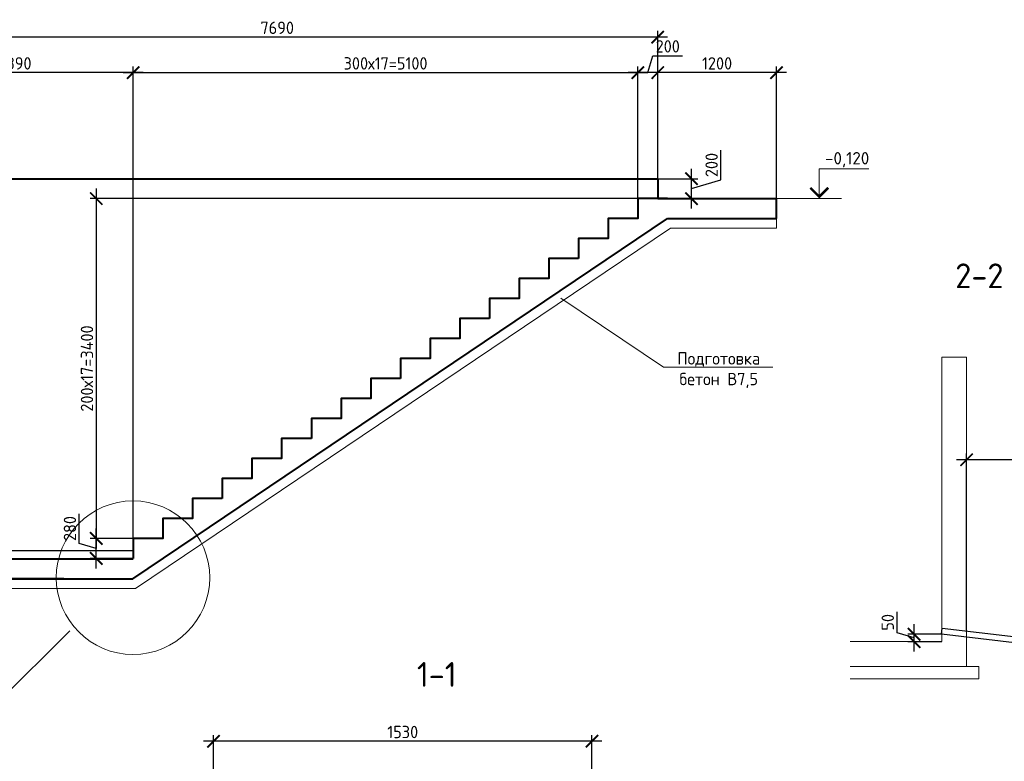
# Model space of a CAD drawing. Header units: millimetres. Extents: x 130535 to 3472113, y -52734 to 121434.
# Tile 64 of 100: x 612487 to 632387, y 8071 to 23055. Entities that reach past the tile are written whole.
import ezdxf
from ezdxf import colors
from ezdxf.entities.mleader import LeaderData, LeaderLine
from ezdxf.enums import TextEntityAlignment as Align
from ezdxf.math import Vec2, Vec3

# ---------------------------------------------------------------- set-up
doc = ezdxf.new("R2010")
doc.units = ezdxf.units.MM
doc.layers.get('DEFPOINTS').update_dxf_attribs({"color": 1, "lineweight": 0})
doc.layers.add('ИЗМ', color=3, linetype='Continuous')
for name, color, linetype, lineweight in [('РАЗМЕРЫ', 1, 'Continuous', 9), ('Разрез жилая часть$0$Отметки', 1, 'Continuous', 20), ('Символы 0.20', 1, 'Continuous', 20), ('стены монолит', 126, 'Continuous', 40), ('Текст 5.00', 82, 'Continuous', 50), ('Тонкая 0.20', 30, 'Continuous', 20)]:
    doc.layers.add(name, color=color, linetype=linetype, lineweight=lineweight)
doc.styles.add('GOST-2.304_Type-B', font='GOST_Common.ttf')
doc.styles.add('ГОСТ', font='isocpeur.TTF')
doc.dimstyles.new('СПДС', dxfattribs={"dimscale": 100, "dimtxt": 2.5, "dimasz": 2.5, "dimexe": 1.25, "dimexo": 0, "dimtad": 1, "dimdec": 0, "dimtxsty": 'GOST-2.304_Type-B', "dimblk": 'ARCHTICK', "dimcen": 2.5, "dimdle": 2, "dimadec": 0, "dimazin": 2, "dimtfac": 0.75, "dimtdec": 0, "dimtmove": 1, "dimatfit": 3, "dimfxl": 1, "dimtolj": 1, "dimarcsym": 1})

# ---------------------------------------------------------------- blocks, each defined once
blk = doc.blocks.new('_None')
blk = doc.blocks.new('_ArchTick')
at = {"color": 0, "linetype": 'ByBlock', "const_width": 0.15}
blk.add_lwpolyline([(-0.5, -0.5), (0.5, 0.5)], dxfattribs=at)
blk = doc.blocks.new('*D315')
at = {"layer": 'DEFPOINTS', "color": 0, "linetype": 'Continuous', "lineweight": 0, "transparency": 16777216}
for p in [(624982, 21985), (624982, 19441), (614782, 12573)]:
    blk.add_point(p, dxfattribs=at)
at = {"layer": 'РАЗМЕРЫ', "color": 0, "linetype": 'Continuous', "lineweight": -2, "transparency": 16777216}
for p, q in [((614782, 12573), (614782, 22110)), ((624982, 19441), (624982, 22110)), ((614582, 21985), (625182, 21985))]:
    blk.add_line(p, q, dxfattribs=at)
at = {"layer": 'РАЗМЕРЫ', "color": 0, "linetype": 'Continuous', "lineweight": -2, "transparency": 16777216, "xscale": 250, "yscale": 250, "zscale": 250, "rotation": 180}
blk.add_blockref('_ArchTick', (614782, 21985), dxfattribs=at)
at = {"layer": 'РАЗМЕРЫ', "color": 0, "linetype": 'Continuous', "lineweight": -2, "transparency": 16777216, "xscale": 250, "yscale": 250, "zscale": 250}
blk.add_blockref('_ArchTick', (624982, 21985), dxfattribs=at)
at = {"layer": 'РАЗМЕРЫ', "color": 0, "linetype": 'Continuous', "lineweight": 0, "transparency": 16777216, "insert": (619882, 22172), "char_height": 250, "width": 550.09, "attachment_point": 5, "style": 'GOST-2.304_Type-B'}
blk.add_mtext('\\A1;300х17=5100', dxfattribs=at)
blk = doc.blocks.new('*D316')
at = {"layer": 'DEFPOINTS', "color": 0, "linetype": 'Continuous', "lineweight": 0, "transparency": 16777216}
for p in [(625382, 21985), (625382, 19841), (627782, 19441)]:
    blk.add_point(p, dxfattribs=at)
at = {"layer": 'РАЗМЕРЫ', "color": 0, "linetype": 'Continuous', "lineweight": -2, "transparency": 16777216}
for p, q in [((625382, 19841), (625382, 22110)), ((627782, 19441), (627782, 22110)), ((627982, 21985), (625182, 21985))]:
    blk.add_line(p, q, dxfattribs=at)
at = {"layer": 'РАЗМЕРЫ', "color": 0, "linetype": 'Continuous', "lineweight": -2, "transparency": 16777216, "xscale": 250, "yscale": 250, "zscale": 250, "rotation": 180}
blk.add_blockref('_ArchTick', (625382, 21985), dxfattribs=at)
at = {"layer": 'РАЗМЕРЫ', "color": 0, "linetype": 'Continuous', "lineweight": -2, "transparency": 16777216, "xscale": 250, "yscale": 250, "zscale": 250}
blk.add_blockref('_ArchTick', (627782, 21985), dxfattribs=at)
at = {"layer": 'РАЗМЕРЫ', "color": 0, "linetype": 'Continuous', "lineweight": 0, "transparency": 16777216, "insert": (626582, 22172), "char_height": 250, "attachment_point": 5, "style": 'GOST-2.304_Type-B'}
blk.add_mtext('\\A1;1200', dxfattribs=at)
blk = doc.blocks.new('*D317')
at = {"layer": 'DEFPOINTS', "color": 0, "linetype": 'Continuous', "lineweight": 0, "transparency": 16777216}
for p in [(610002, 22703), (610002, 19841), (625382, 19841)]:
    blk.add_point(p, dxfattribs=at)
at = {"layer": 'РАЗМЕРЫ', "color": 0, "linetype": 'Continuous', "lineweight": -2, "transparency": 16777216}
for p, q in [((625582, 22703), (609802, 22703)), ((610002, 19841), (610002, 22828)), ((625382, 19841), (625382, 22828))]:
    blk.add_line(p, q, dxfattribs=at)
at = {"layer": 'РАЗМЕРЫ', "color": 0, "linetype": 'Continuous', "lineweight": -2, "transparency": 16777216, "xscale": 250, "yscale": 250, "zscale": 250, "rotation": 180}
blk.add_blockref('_ArchTick', (610002, 22703), dxfattribs=at)
at = {"layer": 'РАЗМЕРЫ', "color": 0, "linetype": 'Continuous', "lineweight": -2, "transparency": 16777216, "xscale": 250, "yscale": 250, "zscale": 250}
blk.add_blockref('_ArchTick', (625382, 22703), dxfattribs=at)
at = {"layer": 'РАЗМЕРЫ', "color": 0, "linetype": 'Continuous', "lineweight": 0, "transparency": 16777216, "insert": (617692, 22891), "char_height": 250, "attachment_point": 5, "style": 'GOST-2.304_Type-B'}
blk.add_mtext('\\A1;7690', dxfattribs=at)
blk = doc.blocks.new('*D318')
at = {"layer": 'DEFPOINTS', "color": 0, "linetype": 'Continuous', "lineweight": 0, "transparency": 16777216}
for p in [(610002, 21985), (610002, 19841), (614782, 12573)]:
    blk.add_point(p, dxfattribs=at)
at = {"layer": 'РАЗМЕРЫ', "color": 0, "linetype": 'Continuous', "lineweight": -2, "transparency": 16777216}
for p, q in [((610002, 19841), (610002, 22110)), ((614782, 12573), (614782, 22110)), ((614982, 21985), (609802, 21985))]:
    blk.add_line(p, q, dxfattribs=at)
at = {"layer": 'РАЗМЕРЫ', "color": 0, "linetype": 'Continuous', "lineweight": -2, "transparency": 16777216, "xscale": 250, "yscale": 250, "zscale": 250, "rotation": 180}
blk.add_blockref('_ArchTick', (610002, 21985), dxfattribs=at)
at = {"layer": 'РАЗМЕРЫ', "color": 0, "linetype": 'Continuous', "lineweight": -2, "transparency": 16777216, "xscale": 250, "yscale": 250, "zscale": 250}
blk.add_blockref('_ArchTick', (614782, 21985), dxfattribs=at)
at = {"layer": 'РАЗМЕРЫ', "color": 0, "linetype": 'Continuous', "lineweight": 0, "transparency": 16777216, "insert": (612392, 22172), "char_height": 250, "attachment_point": 5, "style": 'GOST-2.304_Type-B'}
blk.add_mtext('\\A1;2390', dxfattribs=at)
blk = doc.blocks.new('*D340')
at = {"layer": 'DEFPOINTS', "color": 0, "linetype": 'Continuous', "lineweight": 0, "transparency": 16777216}
for p in [(625382, 19841), (626065, 19841), (625382, 19441)]:
    blk.add_point(p, dxfattribs=at)
at = {"layer": 'РАЗМЕРЫ', "color": 0, "linetype": 'Continuous', "lineweight": -2, "transparency": 16777216}
for p, q in [((626659, 19819), (626659, 20419)), ((626065, 19241), (626065, 20041)), ((625382, 19841), (626190, 19841)), ((626065, 19641), (626659, 19819)), ((625382, 19441), (626190, 19441))]:
    blk.add_line(p, q, dxfattribs=at)
at = {"layer": 'РАЗМЕРЫ', "color": 0, "linetype": 'Continuous', "lineweight": -2, "transparency": 16777216, "xscale": 250, "yscale": 250, "zscale": 250}
for p, rotation in [((626065, 19841), 90), ((626065, 19441), 270)]:
    blk.add_blockref('_ArchTick', p, dxfattribs=dict(at, rotation=rotation))
at = {"layer": 'РАЗМЕРЫ', "color": 0, "linetype": 'Continuous', "lineweight": 0, "transparency": 16777216, "insert": (626472, 20119), "char_height": 250, "attachment_point": 5, "rotation": 90, "style": 'GOST-2.304_Type-B'}
blk.add_mtext('\\A1;200', dxfattribs=at)
blk = doc.blocks.new('*D324')
at = {"layer": 'DEFPOINTS', "color": 0, "linetype": 'Continuous', "lineweight": 0, "transparency": 16777216}
for p in [(624982, 21985), (624982, 19841), (625382, 19841)]:
    blk.add_point(p, dxfattribs=at)
at = {"layer": 'РАЗМЕРЫ', "color": 0, "linetype": 'Continuous', "lineweight": -2, "transparency": 16777216}
for p, q in [((625182, 21985), (625285, 22328)), ((625285, 22328), (625885, 22328)), ((624982, 19841), (624982, 22110)), ((625382, 19841), (625382, 22110)), ((625582, 21985), (624782, 21985))]:
    blk.add_line(p, q, dxfattribs=at)
at = {"layer": 'РАЗМЕРЫ', "color": 0, "linetype": 'Continuous', "lineweight": -2, "transparency": 16777216, "xscale": 250, "yscale": 250, "zscale": 250, "rotation": 180}
blk.add_blockref('_ArchTick', (624982, 21985), dxfattribs=at)
at = {"layer": 'РАЗМЕРЫ', "color": 0, "linetype": 'Continuous', "lineweight": -2, "transparency": 16777216, "xscale": 250, "yscale": 250, "zscale": 250}
blk.add_blockref('_ArchTick', (625382, 21985), dxfattribs=at)
at = {"layer": 'РАЗМЕРЫ', "color": 0, "linetype": 'Continuous', "lineweight": 0, "transparency": 16777216, "insert": (625585, 22516), "char_height": 250, "attachment_point": 5, "style": 'GOST-2.304_Type-B'}
blk.add_mtext('\\A1;200', dxfattribs=at)
blk = doc.blocks.new('*D323')
at = {"layer": 'DEFPOINTS', "color": 0, "linetype": 'Continuous', "lineweight": 0, "transparency": 16777216}
for p in [(616404, 8476), (616404, 6294), (624054, 6294)]:
    blk.add_point(p, dxfattribs=at)
at = {"layer": 'РАЗМЕРЫ', "color": 0, "linetype": 'Continuous', "lineweight": -2, "transparency": 16777216}
for p, q in [((616404, 6294), (616404, 8601)), ((624054, 6294), (624054, 8601)), ((624254, 8476), (616204, 8476))]:
    blk.add_line(p, q, dxfattribs=at)
at = {"layer": 'РАЗМЕРЫ', "color": 0, "linetype": 'Continuous', "lineweight": -2, "transparency": 16777216, "xscale": 250, "yscale": 250, "zscale": 250, "rotation": 180}
blk.add_blockref('_ArchTick', (616404, 8476), dxfattribs=at)
at = {"layer": 'РАЗМЕРЫ', "color": 0, "linetype": 'Continuous', "lineweight": -2, "transparency": 16777216, "xscale": 250, "yscale": 250, "zscale": 250}
blk.add_blockref('_ArchTick', (624054, 8476), dxfattribs=at)
at = {"layer": 'РАЗМЕРЫ', "color": 0, "linetype": 'Continuous', "lineweight": 0, "transparency": 16777216, "insert": (620229, 8663), "char_height": 250, "attachment_point": 5, "style": 'GOST-2.304_Type-B'}
blk.add_mtext('\\A1;1530', dxfattribs=at)
blk = doc.blocks.new('*D505')
at = {"layer": 'DEFPOINTS', "color": 0, "linetype": 'Continuous', "lineweight": 0, "transparency": 16777216}
for p in [(613379, 12161, -700), (610824, 11761), (613379, 11761, -1050)]:
    blk.add_point(p, dxfattribs=at)
at = {"layer": 'РАЗМЕРЫ', "color": 0, "linetype": 'Continuous', "lineweight": -2, "transparency": 16777216}
for p, q in [((610824, 12361), (610824, 11561)), ((613379, 12161), (610699, 12161)), ((610824, 11961), (610293, 11369)), ((613379, 11761), (610699, 11761)), ((610293, 11369), (610293, 10769))]:
    blk.add_line(p, q, dxfattribs=at)
at = {"layer": 'РАЗМЕРЫ', "color": 0, "linetype": 'Continuous', "lineweight": -2, "transparency": 16777216, "xscale": 250, "yscale": 250, "zscale": 250}
for p, rotation in [((610824, 12161), 90), ((610824, 11761), 270)]:
    blk.add_blockref('_ArchTick', p, dxfattribs=dict(at, rotation=rotation))
at = {"layer": 'РАЗМЕРЫ', "color": 0, "linetype": 'Continuous', "lineweight": 0, "transparency": 16777216, "insert": (610105, 11069), "char_height": 250, "attachment_point": 5, "rotation": 90, "style": 'GOST-2.304_Type-B'}
blk.add_mtext('\\A1;200', dxfattribs=at)
blk = doc.blocks.new('*D506')
at = {"layer": 'DEFPOINTS', "color": 0, "linetype": 'Continuous', "lineweight": 0, "transparency": 16777216}
for p in [(625382, 19441), (614034, 12573), (614782, 12573)]:
    blk.add_point(p, dxfattribs=at)
at = {"layer": 'РАЗМЕРЫ', "color": 0, "linetype": 'Continuous', "lineweight": -2, "transparency": 16777216}
for p, q in [((614034, 19641), (614034, 12373)), ((625382, 19441), (613909, 19441)), ((614782, 12573), (613909, 12573))]:
    blk.add_line(p, q, dxfattribs=at)
at = {"layer": 'РАЗМЕРЫ', "color": 0, "linetype": 'Continuous', "lineweight": -2, "transparency": 16777216, "xscale": 250, "yscale": 250, "zscale": 250}
for p, rotation in [((614034, 19441), 90), ((614034, 12573), 270)]:
    blk.add_blockref('_ArchTick', p, dxfattribs=dict(at, rotation=rotation))
at = {"layer": 'РАЗМЕРЫ', "color": 0, "linetype": 'Continuous', "lineweight": 0, "transparency": 16777216, "insert": (613847, 16007), "char_height": 250, "attachment_point": 5, "rotation": 90, "style": 'GOST-2.304_Type-B'}
blk.add_mtext('\\A1;200х17=3400', dxfattribs=at)
blk = doc.blocks.new('*D507')
at = {"layer": 'DEFPOINTS', "color": 0, "linetype": 'Continuous', "lineweight": 0, "transparency": 16777216}
for p in [(614034, 12573), (614782, 12573), (614782, 12169)]:
    blk.add_point(p, dxfattribs=at)
at = {"layer": 'РАЗМЕРЫ', "color": 0, "linetype": 'Continuous', "lineweight": -2, "transparency": 16777216}
for p, q in [((613691, 12474), (613691, 13074)), ((614034, 11969), (614034, 12773)), ((614782, 12573), (613909, 12573)), ((614034, 12371), (613691, 12474)), ((614782, 12169), (613909, 12169))]:
    blk.add_line(p, q, dxfattribs=at)
at = {"layer": 'РАЗМЕРЫ', "color": 0, "linetype": 'Continuous', "lineweight": -2, "transparency": 16777216, "xscale": 250, "yscale": 250, "zscale": 250}
for p, rotation in [((614034, 12573), 90), ((614034, 12169), 270)]:
    blk.add_blockref('_ArchTick', p, dxfattribs=dict(at, rotation=rotation))
at = {"layer": 'РАЗМЕРЫ', "color": 0, "linetype": 'Continuous', "lineweight": 0, "transparency": 16777216, "insert": (613503, 12774), "char_height": 250, "attachment_point": 5, "rotation": 90, "style": 'GOST-2.304_Type-B'}
blk.add_mtext('\\A1;280', dxfattribs=at)
blk = doc.blocks.new('*D508')
at = {"layer": 'DEFPOINTS', "color": 0, "linetype": 'Continuous', "lineweight": 0, "transparency": 16777216}
for p in [(608970, 12321), (610126, 12161, -3225), (614782, 12321)]:
    blk.add_point(p, dxfattribs=at)
at = {"layer": 'РАЗМЕРЫ', "color": 0, "linetype": 'Continuous', "lineweight": -2, "transparency": 16777216}
for p, q in [((608626, 12344), (608626, 12769)), ((608970, 12241), (608626, 12344)), ((608970, 11961), (608970, 12521)), ((614782, 12321), (608845, 12321)), ((610126, 12161), (608845, 12161))]:
    blk.add_line(p, q, dxfattribs=at)
at = {"layer": 'РАЗМЕРЫ', "color": 0, "linetype": 'Continuous', "lineweight": -2, "transparency": 16777216, "xscale": 250, "yscale": 250, "zscale": 250}
for p, rotation in [((608970, 12321), 90), ((608970, 12161), 270)]:
    blk.add_blockref('_ArchTick', p, dxfattribs=dict(at, rotation=rotation))
at = {"layer": 'РАЗМЕРЫ', "color": 0, "linetype": 'Continuous', "lineweight": 0, "transparency": 16777216, "insert": (608439, 12556), "char_height": 250, "attachment_point": 5, "rotation": 90, "style": 'GOST-2.304_Type-B'}
blk.add_mtext('\\A1;80', dxfattribs=at)
blk = doc.blocks.new('*D556')
at = {"layer": 'DEFPOINTS', "color": 0, "linetype": 'Continuous', "lineweight": 0, "transparency": 16777216}
for p in [(631624, 14163), (631624, 10705), (635618, 10233)]:
    blk.add_point(p, dxfattribs=at)
at = {"layer": 'РАЗМЕРЫ', "color": 0, "linetype": 'Continuous', "lineweight": -2, "transparency": 16777216}
for p, q in [((635818, 14163), (631424, 14163)), ((631624, 10705), (631624, 14288)), ((635618, 10233), (635618, 14288))]:
    blk.add_line(p, q, dxfattribs=at)
at = {"layer": 'РАЗМЕРЫ', "color": 0, "linetype": 'Continuous', "lineweight": -2, "transparency": 16777216, "xscale": 250, "yscale": 250, "zscale": 250, "rotation": 180}
blk.add_blockref('_ArchTick', (631624, 14163), dxfattribs=at)
at = {"layer": 'РАЗМЕРЫ', "color": 0, "linetype": 'Continuous', "lineweight": -2, "transparency": 16777216, "xscale": 250, "yscale": 250, "zscale": 250}
blk.add_blockref('_ArchTick', (635618, 14163), dxfattribs=at)
at = {"layer": 'РАЗМЕРЫ', "color": 0, "linetype": 'Continuous', "lineweight": 0, "transparency": 16777216, "insert": (633621, 14350), "char_height": 250, "attachment_point": 5, "style": 'GOST-2.304_Type-B'}
blk.add_mtext('\\A1;1650', dxfattribs=at)
blk = doc.blocks.new('*D557')
at = {"layer": 'DEFPOINTS', "color": 0, "linetype": 'Continuous', "lineweight": 0, "transparency": 16777216}
for p in [(630564, 10639), (631118, 10639), (631124, 10488)]:
    blk.add_point(p, dxfattribs=at)
at = {"layer": 'РАЗМЕРЫ', "color": 0, "linetype": 'Continuous', "lineweight": -2, "transparency": 16777216}
for p, q in [((630220, 10667), (630220, 11092)), ((630564, 10288), (630564, 10839)), ((630564, 10564), (630220, 10667)), ((631118, 10639), (630439, 10639)), ((631124, 10488), (630439, 10488))]:
    blk.add_line(p, q, dxfattribs=at)
at = {"layer": 'РАЗМЕРЫ', "color": 0, "linetype": 'Continuous', "lineweight": -2, "transparency": 16777216, "xscale": 250, "yscale": 250, "zscale": 250}
for p, rotation in [((630564, 10639), 90), ((630564, 10488), 270)]:
    blk.add_blockref('_ArchTick', p, dxfattribs=dict(at, rotation=rotation))
at = {"layer": 'РАЗМЕРЫ', "color": 0, "linetype": 'Continuous', "lineweight": 0, "transparency": 16777216, "insert": (630032, 10879), "char_height": 250, "attachment_point": 5, "rotation": 90, "style": 'GOST-2.304_Type-B'}
blk.add_mtext('\\A1;50', dxfattribs=at)

msp = doc.modelspace()

# ---------------------------------------------------------------- linework, layer by layer
at = {"layer": 'ИЗМ', "linetype": 'Continuous', "lineweight": 30}
msp.add_lwpolyline([(631130.8, 10763), (635617.6, 10232.7), (635604.4, 10108.4), (631117.6, 10638.7), (631130.8, 10763)], dxfattribs=at)
at = {"layer": 'РАЗМЕРЫ', "linetype": 'Continuous', "lineweight": 0}
for p, q in [((628851.5, 19440.8), (627781.9, 19440.8)), ((628796.7, 19440.8), (629097.6, 19440.8))]:
    msp.add_line(p, q, dxfattribs=at)
at = {"layer": 'РАЗМЕРЫ', "color": 0, "linetype": 'Continuous', "lineweight": 18}
msp.add_line((627781.9, 18840.8), (627781.9, 19040.8), dxfattribs=at)
at = {"layer": 'РАЗМЕРЫ', "linetype": 'Continuous', "lineweight": 0}
msp.add_circle((614777.4, 11780.8, -700), 1551.3, dxfattribs=at)
at = {"layer": 'Символы 0.20', "color": 1, "linetype": 'Continuous', "lineweight": 20, "ltscale": 100}
msp.add_line((628646.7, 20040.8), (629646.7, 20040.8), dxfattribs=at)
at = {"layer": 'Символы 0.20', "color": 1, "linetype": 'Continuous', "lineweight": 20, "ltscale": 10000}
msp.add_line((628796.7, 19440.8), (628496.7, 19440.8), dxfattribs=at)
msp.add_lwpolyline([(628646.7, 19440.8), (628646.7, 20040.8)], dxfattribs=at)
at = {"layer": 'Символы 0.20', "color": 1, "linetype": 'Continuous', "lineweight": 20, "ltscale": 10000, "const_width": 50}
msp.add_lwpolyline([(628464.4, 19658.5), (628646.7, 19476.2), (628829, 19658.5)], dxfattribs=at)
at = {"layer": 'стены монолит', "ltscale": 100}
for p, q in [((610001.9, 19840.8), (625381.9, 19840.8)), ((625381.9, 19840.8), (625381.9, 19440.8)), ((625381.9, 19440.8), (627781.9, 19440.8)), ((627781.9, 19040.8), (627781.9, 19440.8)), ((614777.4, 11760.8, -700), (625582, 19040.8)), ((625582, 19040.8), (627781.9, 19040.8)), ((609997.4, 12160.8), (614777.5, 12160.8, -700)), ((609997.4, 11760.8, -700), (614777.4, 11760.8, -700))]:
    msp.add_line(p, q, dxfattribs=at)
at = {"layer": 'стены монолит', "color": 0, "lineweight": 18, "ltscale": 100}
for p, q in [((614831, 11560.8, -700), (625643.8, 18840.8)), ((625643.8, 18840.8), (627781.9, 18840.8)), ((609997.4, 11560.8, -700), (614831, 11560.8, -700))]:
    msp.add_line(p, q, dxfattribs=at)
at = {"layer": 'стены монолит', "ltscale": 100}
for points in [[(625582, 19440.8), (624982, 19440.8), (624982, 19036.8), (624382, 19036.8), (624382, 18632.8), (623782, 18632.8), (623782, 18228.8)], [(623782, 18228.8), (623182, 18228.8), (623182, 17824.8), (622582, 17824.8), (622582, 17420.8), (621982, 17420.8), (621982, 17016.8)], [(621982, 17016.8), (621382, 17016.8), (621382, 16612.8), (620782, 16612.8), (620782, 16208.8), (620182, 16208.8), (620182, 15804.8)], [(620182, 15804.8), (619582, 15804.8), (619582, 15400.8), (618982, 15400.8), (618982, 14996.8), (618382, 14996.8), (618382, 14592.8)], [(618382, 14592.8), (617782, 14592.8), (617782, 14188.8), (617182, 14188.8), (617182, 13784.8), (616582, 13784.8), (616582, 13380.8)], [(616582, 13380.8), (615982, 13380.8), (615982, 12976.8), (615382, 12976.8), (615382, 12572.8), (614782, 12572.8), (614782, 12168.8)]]:
    msp.add_lwpolyline(points, dxfattribs=at)
at = {"layer": 'Тонкая 0.20'}
for p, q in [((631124.2, 16238.4), (631624.2, 16238.4)), ((631124.2, 10500.9), (631124.2, 16238.4)), ((631624.2, 16238.4), (631624.2, 10500.9)), ((631124.2, 10488.4), (631124.2, 13570.7)), ((631624.2, 13570.7), (631624.2, 9988.4)), ((629274.2, 10488.4), (631124.2, 10488.4)), ((631874.2, 9988.4), (629274.2, 9988.4)), ((631874.2, 9988.4), (631874.2, 9738.4)), ((631874.2, 9738.4), (629274.2, 9738.4))]:
    msp.add_line(p, q, dxfattribs=at)

# ---------------------------------------------------------------- texts
at = {"insert": (153574.3, 18462.6), "char_height": 330, "attachment_point": 1, "style": 'ГОСТ'}
msp.add_mtext_dynamic_manual_height_columns('\\pi10055.14148;{\\H1.5152x;\\P\\pi7542.56108;Общие указания\\P\\pi1650;}1.^IРабочая документация разработана в соответствии с заданием на проектирование, требованиями действующих технических регламентов, стандартов, сводов правил и других документов, содержащих установленные требования.\\P2.^IРабочая документация выполнена в соответствии со следующими нормативными и техническими документами:\\P-^IСП 20.13330.2016 "Нагрузки и Воздействия";\\P-^IСП 63.13330.2012 "Бетонные и железобетонные конструкции. Основные положения";\\P-^IСП 22.13330.2016 "Основания зданий и сооружений";\\P-^IСП 45.13330.2012 "Земляные сооружения, основания и фундаменты".\\P3.   За относительную отметку 0,000 принята отметка чистого пола первого этажа.\\P4.^IПеречень видов работ, для которых необходимо составлять акты освидетельствования скрытых работ:\\P-^Iармирование конструкций;\\P-^Iосвидетельствование опалубки перед бетонированием;\\P-^Iвыполнение сварочных работ;\\P-^Iотбор контрольных проб бетона;\\P-^Iсоответствие законченных железобетонных конструкций проекту с отображением качества работ;\\P-^Iустройство монолитных конструкций, выполняемых в зимнее время;  \\P\\pi0;        -    устройство гидроизоляции;\\P\\pi1650;-^Iуплотнение грунтов и обратную засыпку.\\PЗапрещается выполнение последующих работ при отсутствии актов освидетельствования предшествующих скрытых работ во всех случаях.\\P\\pi0;        5. Проект рассчитан на производство работ в период положительных температур. В случае выполнения работ при отрицательных температурах необходимо выполнять требования СНиП часть 3 по производству работ и ППР.\\P        6. При минимальной температуре воздуха до минус 15°С допускается:\\P\\pi1650;-выдерживание бетона в конструкции методом термоса, при предварительном разогреве бетонной смеси;\\P -форсированный электроразогрев бетона в конструкции с повторным уплотнением.\\PПри минимальной температуре воздуха до минус 25°С допускается:\\P -обогрев бетона в греющей опалубке с помощью низкотемпературных электронагревателей;\\P -электродный сквозной прогрев бетона;\\P -электрообогрев с помощью греющего провода.', width=18460.283, gutter_width=5800, heights=[33815.2], dxfattribs=at)
at = {"layer": 'Разрез жилая часть$0$Отметки', "linetype": 'Continuous', "lineweight": 25, "ltscale": 100, "style": 'ГОСТ'}
msp.add_text('-0,120', height=250, dxfattribs=at).set_placement((628764.2, 20130.8))
at = {"layer": 'Текст 5.00', "style": 'GOST-2.304_Type-B'}
for s, p in [('2-2', (631883, 17880.7)), ('1-1', (620916.5, 9826.6))]:
    msp.add_text(s, height=500, dxfattribs=at).set_placement(p, align=Align.MIDDLE_CENTER)

# ---------------------------------------------------------------- dimensions: what is measured, and where the dimension line sits
at = {"layer": 'РАЗМЕРЫ', "linetype": 'Continuous', "lineweight": 0}
for base, p1, p2, picture, middle in [((610001.9, 22703.3), (625381.9, 19840.8), (610001.9, 19840.8), '*D317', (617691.9, 22890.8)), ((610001.9, 21984.5), (614782, 12572.8), (610001.9, 19840.8), '*D318', (612392, 22172)), ((625381.9, 21984.5), (627781.9, 19440.8), (625381.9, 19840.8), '*D316', (626581.9, 22172))]:
    dim = msp.add_linear_dim(base=base, p1=p1, p2=p2, dimstyle='СПДС', override={"dimlfac": 0.5, "dimrnd": 5}, dxfattribs=at)
    dim.commit()
    dim.dimension.update_dxf_attribs({"geometry": picture, "text_midpoint": middle})
for base, p1, p2, angle, override, picture, middle in [((624982, 21984.5), (625381.9, 19840.8), (624982, 19840.8), 180, {"dimlfac": 0.5, "dimrnd": 5}, '*D324', (625347.6, 22515.8)), ((626065.4, 19840.8), (625381.9, 19440.8), (625381.9, 19840.8), 90, {"dimlfac": 0.5, "dimrnd": 5}, '*D340', (626471.7, 19881.4)), ((608970.2, 12320.8), (610126, 12160.8, -3225), (614782, 12320.8), 90, {"dimlfac": 0.5}, '*D508', (608438.9, 12406.4))]:
    dim = msp.add_linear_dim(base=base, p1=p1, p2=p2, angle=angle, dimstyle='СПДС', override=override, dxfattribs=at)
    dim.commit()
    dim.dimension.update_dxf_attribs({"geometry": picture, "text_midpoint": middle})
dim = msp.add_linear_dim(base=(624982, 21984.5), p1=(614782, 12572.8), p2=(624982, 19440.8), text='300х17=<>', dimstyle='СПДС', override={"dimlfac": 0.5, "dimrnd": 5}, dxfattribs=at)
dim.commit()
dim.dimension.update_dxf_attribs({"geometry": '*D315', "text_midpoint": (619882, 22172)})
for p1, text, picture, middle in [((625381.9, 19440.8), '200х17=3400', '*D506', (613847, 16006.8)), ((614782, 12168.8), '280', '*D507', (613503.2, 12536.4))]:
    dim = msp.add_linear_dim(base=(614034.5, 12572.8), p1=p1, p2=(614782, 12572.8), angle=90, text=text, dimstyle='СПДС', override={"dimlfac": 0.5}, dxfattribs=at)
    dim.commit()
    dim.dimension.update_dxf_attribs({"geometry": picture, "text_midpoint": middle})
at = {"layer": 'РАЗМЕРЫ', "color": 3, "linetype": 'Continuous', "lineweight": 0}
dim = msp.add_linear_dim(base=(631624.2, 14163), p1=(635617.6, 10232.7), p2=(631624.2, 10704.7), angle=180, text='1650', dimstyle='СПДС', override={"dimlfac": 0.2}, dxfattribs=at)
dim.commit()
dim.dimension.update_dxf_attribs({"geometry": '*D556', "text_midpoint": (633620.9, 14350.5)})
at = {"layer": 'РАЗМЕРЫ', "linetype": 'Continuous', "lineweight": 0}
dim = msp.add_linear_dim(base=(610823.8, 11760.8, -3225), p1=(613378.5, 12160.8, -3925), p2=(613378.5, 11760.8, -4275), angle=90, dimstyle='СПДС', override={"dimlfac": 0.5}, dxfattribs=at)
dim.commit()
dim.dimension.update_dxf_attribs({"geometry": '*D505', "text_midpoint": (610292.5, 11306.9, -3225), "dimtype": 160})
dim = msp.add_linear_dim(base=(630563.5, 10638.7), p1=(631124.2, 10488.4), p2=(631117.6, 10638.7), angle=90, text='50', dimstyle='СПДС', dxfattribs=at)
dim.commit()
dim.dimension.update_dxf_attribs({"geometry": '*D557', "text_midpoint": (630032.3, 10729.2)})
at = {"layer": 'РАЗМЕРЫ', "color": 3, "linetype": 'Continuous', "lineweight": 0}
dim = msp.add_linear_dim(base=(616403.9, 8475.8), p1=(624053.9, 6294), p2=(616403.9, 6294), dimstyle='СПДС', override={"dimlfac": 0.2}, dxfattribs=at)
dim.commit()
dim.dimension.update_dxf_attribs({"geometry": '*D323', "text_midpoint": (620228.9, 8663.3)})

# ---------------------------------------------------------------- leaders
at = {"layer": 'Символы 0.20'}
ml = msp.add_multileader_mtext('Standard', dxfattribs=at)
ml.set_content('Подготовка\\Pбетон В7,5', color=256, style='GOST-2.304_Type-B')
ml.set_leader_properties(color=256, linetype='ByLayer', lineweight=-1)
ml.set_arrow_properties(name='NONE')
ml.build(insert=Vec2(0, 0))
ml.multileader.update_dxf_attribs({"text_left_attachment_type": 6, "text_right_attachment_type": 6, "dogleg_length": 1, "arrow_head_size": 36, "scale": 20})
ctx = ml.context
ctx.base_point, ctx.scale, ctx.char_height, ctx.arrow_head_size, ctx.landing_gap_size, ctx.plane_origin = Vec3(625697.3, 16036), 20, 250, 36, 18, Vec3(630151.1, 21057.2)
ctx.left_attachment, ctx.right_attachment, ctx.text_align_type = 6, 6, 1
notes = []
notes.append((ctx, [(0, (1, 1, 0), (625497.3, 16036), (1, 0), 200, [(0, [(623422.1, 17429.4)], 0, [])])]))
ctx.mtext.insert, ctx.mtext.alignment, ctx.mtext.flow_direction = Vec3(626615.3, 16336), 2, 5
at = {"layer": 'Символы 0.20', "ltscale": 100}
ml = msp.add_multileader_mtext('Standard', dxfattribs=at)
ml.set_content('Труба Тр\\Pниз трубы на 50 мм выше верха плиты', color=256, style='ГОСТ')
ml.set_leader_properties(color=256, linetype='ByLayer', lineweight=-1)
ml.set_arrow_properties(name='NONE')
ml.build(insert=Vec2(0, 0))
ml.multileader.update_dxf_attribs({"text_left_attachment_type": 6, "text_right_attachment_type": 6, "dogleg_length": 2.5, "arrow_head_size": 45, "scale": 100})
ctx = ml.context
ctx.base_point, ctx.scale, ctx.char_height, ctx.arrow_head_size, ctx.landing_gap_size, ctx.plane_origin = Vec3(569521.5, 12390.6), 100, 300, 45, 22.5, Vec3(579228, 9080.1)
ctx.left_attachment, ctx.right_attachment = 6, 6
notes.append((ctx, [(0, (1, 1, 0), (569271.5, 12390.6), (1, 0), 250, [(0, [(569736.8, 10495.1)], 0, [])])]))
ctx.mtext.insert, ctx.mtext.width, ctx.mtext.flow_direction = Vec3(569544, 12780.6), 3780.751, 5
ml = msp.add_multileader_mtext('Standard', dxfattribs=at)
ml.set_content('Труба Тр\\Pниз трубы на 50 мм выше верха плиты', color=256, style='ГОСТ')
ml.set_leader_properties(color=256, linetype='ByLayer', lineweight=-1)
ml.set_arrow_properties(name='NONE')
ml.build(insert=Vec2(0, 0))
ml.multileader.update_dxf_attribs({"text_left_attachment_type": 6, "text_right_attachment_type": 6, "dogleg_length": 2.5, "arrow_head_size": 45, "scale": 100})
ctx = ml.context
ctx.base_point, ctx.scale, ctx.char_height, ctx.arrow_head_size, ctx.landing_gap_size, ctx.plane_origin = Vec3(501440.4, 12197.9), 100, 300, 45, 22.5, Vec3(511146.9, 8887.5)
ctx.left_attachment, ctx.right_attachment = 6, 6
notes.append((ctx, [(1, (1, 1, 0), (505500.4, 12197.9), (-1, 0), 250, [(0, [(506139.9, 10557.6)], 0, [])])]))
ctx.mtext.insert, ctx.mtext.width, ctx.mtext.flow_direction = Vec3(501462.9, 12587.9), 3780.751, 5
at = {"layer": 'Символы 0.20'}
ml = msp.add_multileader_mtext('Standard', dxfattribs=at)
ml.set_content('1', color=256, style='GOST-2.304_Type-B')
ml.set_leader_properties(color=256, linetype='ByLayer', lineweight=-1)
ml.set_arrow_properties(name='NONE')
ml.build(insert=Vec2(0, 0))
ml.multileader.update_dxf_attribs({"text_left_attachment_type": 6, "text_right_attachment_type": 6, "dogleg_length": 1, "arrow_head_size": 36, "scale": 20})
ctx = ml.context
ctx.base_point, ctx.scale, ctx.char_height, ctx.arrow_head_size, ctx.landing_gap_size, ctx.plane_origin = Vec3(611499.9, 9103.2, 700), 20, 500, 36, 18, Vec3(619803.6, 12554.1, 700)
ctx.left_attachment, ctx.right_attachment = 6, 6
notes.append((ctx, [(0, (1, 1, 0), (611885.9, 9103.2, 700), (-1, 0), 200, [(0, [(613497.8, 10706.7, 700)], 0, [])])]))
ctx.mtext.insert, ctx.mtext.flow_direction = Vec3(611517.9, 9703.2, 700), 5
at = {"layer": 'Символы 0.20', "ltscale": 100}
ml = msp.add_multileader_mtext('Standard', dxfattribs=at)
ml.set_content('Труба Тр\\Pниз трубы в уровне верха плиты', color=256, style='ГОСТ')
ml.set_leader_properties(color=256, linetype='ByLayer', lineweight=-1)
ml.set_arrow_properties(name='NONE')
ml.build(insert=Vec2(0, 0))
ml.multileader.update_dxf_attribs({"text_left_attachment_type": 6, "text_right_attachment_type": 6, "dogleg_length": 2.5, "arrow_head_size": 45, "scale": 100})
ctx = ml.context
ctx.base_point, ctx.scale, ctx.char_height, ctx.arrow_head_size, ctx.landing_gap_size, ctx.plane_origin = Vec3(439775.3, 9734), 100, 300, 45, 22.5, Vec3(433878.8, 6423.5)
ctx.left_attachment, ctx.right_attachment = 6, 6
notes.append((ctx, [(1, (1, 1, 0), (439525.3, 9734), (1, 0), 250, [(0, [(438885.9, 8093.7)], 0, [])])]))
ctx.mtext.insert, ctx.mtext.width, ctx.mtext.flow_direction = Vec3(439797.8, 10124), 6576.024, 5
ml = msp.add_multileader_mtext('Standard', dxfattribs=at)
ml.set_content('Труба Тр\\Pниз трубы в уровне верха плиты', color=256, style='ГОСТ')
ml.set_leader_properties(color=256, linetype='ByLayer', lineweight=-1)
ml.set_arrow_properties(name='NONE')
ml.build(insert=Vec2(0, 0))
ml.multileader.update_dxf_attribs({"text_left_attachment_type": 6, "text_right_attachment_type": 6, "dogleg_length": 2.5, "arrow_head_size": 45, "scale": 100})
ctx = ml.context
ctx.base_point, ctx.scale, ctx.char_height, ctx.arrow_head_size, ctx.landing_gap_size, ctx.plane_origin = Vec3(374236, 9404.1), 100, 300, 45, 22.5, Vec3(368339.5, 6093.6)
ctx.left_attachment, ctx.right_attachment = 6, 6
notes.append((ctx, [(1, (1, 1, 0), (373986, 9404.1), (1, 0), 250, [(0, [(373346.6, 7763.7)], 0, [])])]))
ctx.mtext.insert, ctx.mtext.width, ctx.mtext.flow_direction = Vec3(374258.5, 9794.1), 6442.783, 5
ml = msp.add_multileader_mtext('Standard', dxfattribs=at)
ml.set_content('Щебень фр.20-40', color=256, style='ГОСТ')
ml.set_leader_properties(color=256, linetype='ByLayer', lineweight=-1)
ml.set_arrow_properties(name='NONE')
ml.build(insert=Vec2(0, 0))
ml.multileader.update_dxf_attribs({"text_left_attachment_type": 6, "text_right_attachment_type": 6, "dogleg_length": 2.5, "arrow_head_size": 45, "scale": 100})
ctx = ml.context
ctx.base_point, ctx.scale, ctx.char_height, ctx.arrow_head_size, ctx.landing_gap_size, ctx.plane_origin = Vec3(499616, 8365.1), 100, 300, 45, 22.5, Vec3(507147.5, 5054.7)
ctx.left_attachment, ctx.right_attachment = 6, 6
notes.append((ctx, [(1, (1, 1, 0), (501501, 8365.1), (-1, 0), 250, [(0, [(503252, 9791.6)], 0, [])])]))
ctx.mtext.insert, ctx.mtext.width, ctx.mtext.flow_direction = Vec3(499638.5, 8755.1), 2129.129, 5
ml = msp.add_multileader_mtext('Standard', dxfattribs=at)
ml.set_content('Щебень фр.20-40', color=256, style='ГОСТ')
ml.set_leader_properties(color=256, linetype='ByLayer', lineweight=-1)
ml.set_arrow_properties(name='NONE')
ml.build(insert=Vec2(0, 0))
ml.multileader.update_dxf_attribs({"text_left_attachment_type": 6, "text_right_attachment_type": 6, "dogleg_length": 2.5, "arrow_head_size": 45, "scale": 100})
ctx = ml.context
ctx.base_point, ctx.scale, ctx.char_height, ctx.arrow_head_size, ctx.landing_gap_size, ctx.plane_origin = Vec3(573727.1, 8341.3), 100, 300, 45, 22.5, Vec3(567830.5, 5030.9)
ctx.left_attachment, ctx.right_attachment = 6, 6
notes.append((ctx, [(1, (1, 1, 0), (573477.1, 8341.3), (1, 0), 250, [(0, [(571726, 9767.8)], 0, [])])]))
ctx.mtext.insert, ctx.mtext.width, ctx.mtext.flow_direction = Vec3(573749.6, 8731.3), 2129.129, 5
for ctx, leaders in notes:
    for number, flags, end, landing, length, lines in leaders:
        leader = LeaderData()
        leader.index, (leader.has_last_leader_line, leader.has_dogleg_vector, leader.attachment_direction) = number, flags
        leader.last_leader_point, leader.dogleg_vector, leader.dogleg_length = Vec3(end), Vec3(landing), length
        for number, points, colour, breaks in lines:
            line = LeaderLine()
            line.index, line.vertices, line.color, line.breaks = number, Vec3.list(points), colors.encode_raw_color(colour), breaks
            leader.lines.append(line)
        ctx.leaders.append(leader)

doc.saveas('drawing.dxf')
